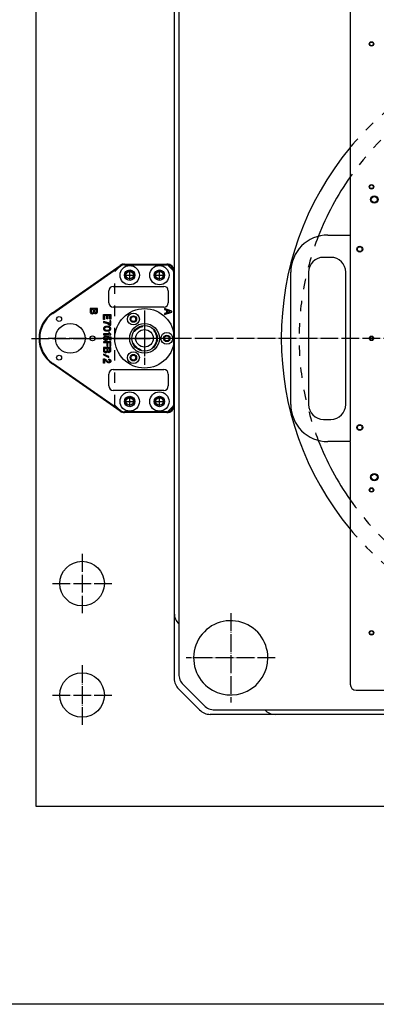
# Model space of a CAD drawing. Extents: x -1763 to 4575, y -3429 to 1051.
# Tile 72 of 193: x 923 to 1163, y -2170 to -1507. Entities that reach past the tile are written whole.
import ezdxf

# ---------------------------------------------------------------- set-up
doc = ezdxf.new("R2010")
doc.units = 0
doc.linetypes.add('DASHED', pattern=[15, 7, -8])
doc.linetypes.add('DOT_CENTER', pattern=[14, 12, -1, 0, -1])
doc.layers.get('0').update_dxf_attribs({"linetype": 'CONTINUOUS'})
for name, color, linetype in [('1', 7, 'CONTINUOUS'), ('141', 7, 'CONTINUOUS'), ('16', 7, 'CONTINUOUS'), ('DIMPROHIDE', 7, 'CONTINUOUS'), ('OBJECT', 7, 'CONTINUOUS')]:
    doc.layers.add(name, color=color, linetype=linetype)

# ---------------------------------------------------------------- blocks, each defined once
blk = doc.blocks.new('24991-0S112_2__400', base_point=(1145.4, -1791.38))
at = {"color": 1, "linetype": 'CONTINUOUS'}
for p, q in [((1130.4, -1652.38), (1145.4, -1652.38)), ((1145.4, -1652.38), (1145.4, -1652.98)), ((1132.4, -1667.38), (1127.4, -1667.38)), ((1105.4, -1766.38), (1105.4, -1677.38)), ((1117.4, -1677.38), (1117.4, -1766.38)), ((1142.4, -1766.38), (1142.4, -1677.38)), ((1127.4, -1776.38), (1132.4, -1776.38)), ((1145.4, -1791.38), (1130.4, -1791.38)), ((1145.4, -1791.38), (1145.4, -1790.78))]:
    blk.add_line(p, q, dxfattribs=at)
for centre, radius, start, end in [((1130.4, -1677.38), 25, 90, 180), ((1127.4, -1677.38), 10, 90, 180), ((1132.4, -1677.38), 10, 0, 90), ((1130.4, -1766.38), 25, 180, -90), ((1127.4, -1766.38), 10, 180, -90), ((1132.4, -1766.38), 10, -90, 0)]:
    blk.add_arc(centre, radius, start, end, dxfattribs=at)
blk = doc.blocks.new('24991-0S112_1__401', base_point=(1494.6, -1791.38))
at = {"color": 1, "linetype": 'CONTINUOUS'}
for p, q in [((1454.6, -1652.38), (1454.6, -1652.98)), ((1454.6, -1652.38), (1469.6, -1652.38)), ((1472.6, -1667.38), (1467.6, -1667.38)), ((1457.6, -1677.38), (1457.6, -1766.38)), ((1482.6, -1766.38), (1482.6, -1677.38)), ((1494.6, -1677.38), (1494.6, -1766.38)), ((1467.6, -1776.38), (1472.6, -1776.38)), ((1454.6, -1791.38), (1454.6, -1790.78)), ((1469.6, -1791.38), (1454.6, -1791.38))]:
    blk.add_line(p, q, dxfattribs=at)
for centre, radius, start, end in [((1469.6, -1677.38), 25, 0, 90), ((1467.6, -1677.38), 10, 90, 180), ((1472.6, -1677.38), 10, 0, 90), ((1467.6, -1766.38), 10, 180, -90), ((1469.6, -1766.38), 25, -90, 0), ((1472.6, -1766.38), 10, -90, 0)]:
    blk.add_arc(centre, radius, start, end, dxfattribs=at)
blk = doc.blocks.new('STIFF_HANDLES__402', base_point=(1640, -1791.38))
for name, p in [('24991-0S112_2__400', (1145.4, -1791.38)), ('24991-0S112_1__401', (1494.6, -1791.38))]:
    blk.add_blockref(name, p)
blk = doc.blocks.new('SMALLPARTS__426', base_point=(1640, -1972.18))
blk.add_blockref('STIFF_HANDLES__402', (1640, -1791.38))
blk = doc.blocks.new('E7018-24101__427', base_point=(1600, -1958.68))
at = {"color": 1, "linetype": 'CONTINUOUS'}
for p, q in [((1145.4, -1489.08), (1145.4, -1652.38)), ((1145.4, -1652.38), (1145.4, -1652.98)), ((1145.4, -1652.98), (1145.4, -1790.78)), ((1145.4, -1791.38), (1145.4, -1790.78)), ((1145.4, -1791.38), (1145.4, -1954.68)), ((1149.4, -1958.68), (1450.6, -1958.68))]:
    blk.add_line(p, q, dxfattribs=at)
for centre, radius in [((1159.71, -1523.76), 1.5), ((1159.71, -1523.76), 1.2), ((1159.71, -1619.88), 1.5), ((1159.71, -1619.88), 1.2), ((1161.6, -1628.48), 2.5), ((1161.6, -1628.48), 2), ((1151.82, -1661.88), 2), ((1151.82, -1661.88), 1.6), ((1159.71, -1721.88), 1.5), ((1159.71, -1721.88), 1.2), ((1151.82, -1781.88), 2), ((1151.82, -1781.88), 1.6), ((1161.6, -1815.28), 2.5), ((1161.6, -1815.28), 2), ((1159.71, -1823.88), 1.5), ((1159.71, -1823.88), 1.2), ((1159.71, -1920), 1.5), ((1159.71, -1920), 1.2)]:
    blk.add_circle(centre, radius, dxfattribs=at)
blk.add_arc((1149.4, -1954.68), 4, 180, -90, dxfattribs=at)
blk = doc.blocks.new('E7018-64101__428', base_point=(1640, -1972.18))
for name, p in [('SMALLPARTS__426', (1640, -1972.18)), ('E7018-24101__427', (1600, -1958.68))]:
    blk.add_blockref(name, p)
blk = doc.blocks.new('STIFF_ASSY_DUTBD__429', base_point=(1640, -1972.18))
blk.add_blockref('E7018-64101__428', (1640, -1972.18))
blk = doc.blocks.new('A1__430', base_point=(1640, -1972.18))
blk.add_blockref('STIFF_ASSY_DUTBD__429', (1640, -1972.18))
blk = doc.blocks.new('FRONT1__431', base_point=(1640, -1974.24))
blk.add_blockref('A1__430', (1640, -1972.18))
blk = doc.blocks.new('L1__432', base_point=(1640, -1974.24))
blk.add_blockref('FRONT1__431', (1640, -1974.24))
blk = doc.blocks.new('TEXT__453', base_point=(-2000, -2800))
at = {"layer": '1', "color": 1, "linetype": 'CONTINUOUS'}
blk.add_line((4500, -2170), (-700, -2170), dxfattribs=at)
blk = doc.blocks.new('PIN__456', base_point=(1027, -1701.88))
at = {"layer": '1', "color": 4, "linetype": 'CONTINUOUS'}
for centre, radius in [((1007, -1721.88), 20), ((999.5, -1708.89), 4), ((999.5, -1708.89), 2.2), ((1007, -1721.88), 10), ((1007, -1721.88), 8.6), ((1007, -1721.88), 5.9), ((1022, -1721.88), 4), ((1022, -1721.88), 2.2), ((999.5, -1734.87), 4), ((999.5, -1734.87), 2.2)]:
    blk.add_circle(centre, radius, dxfattribs=at)
blk = doc.blocks.new('E7015-23251__457', base_point=(930.86, -1771.88))
at = {"layer": '1', "color": 6, "linetype": 'CONTINUOUS'}
for p, q in [((944.99, -1704.65), (990.71, -1672.78)), ((945.28, -1705.06), (991, -1673.19)), ((993.57, -1671.88), (1022, -1671.88)), ((993.57, -1672.38), (1022, -1672.38)), ((1026.5, -1676.88), (1026.5, -1766.88)), ((1027, -1676.88), (1027, -1766.88)), ((986, -1686.88), (1020, -1686.88)), ((983, -1697.88), (983, -1689.88)), ((1023, -1689.88), (1023, -1697.88)), ((970.33, -1701.88), (970.33, -1704.02)), ((975.33, -1701.88), (970.33, -1701.88)), ((971.01, -1702.5), (971.01, -1703.96)), ((972.76, -1702.5), (971.01, -1702.5)), ((972.76, -1703.96), (972.76, -1702.5)), ((973.33, -1702.5), (973.33, -1703.96)), ((974.7, -1702.5), (973.33, -1702.5)), ((974.7, -1703.96), (974.7, -1702.5)), ((975.33, -1704.02), (975.33, -1701.88)), ((1020, -1700.88), (986, -1700.88)), ((1020.33, -1701.88), (1020.33, -1702.5)), ((1025.33, -1703.51), (1020.33, -1701.88)), ((1020.33, -1702.5), (1021.83, -1703)), ((970.33, -1704.02), (970.45, -1704.47)), ((970.45, -1704.47), (970.64, -1704.8)), ((970.64, -1704.8), (970.95, -1705.09)), ((970.95, -1705.09), (971.26, -1705.25)), ((971.01, -1703.96), (971.08, -1704.24)), ((971.08, -1704.24), (971.26, -1704.47)), ((971.26, -1704.47), (971.51, -1704.64)), ((971.26, -1705.25), (971.7, -1705.37)), ((971.51, -1704.64), (971.76, -1704.69)), ((971.7, -1705.37), (972.01, -1705.37)), ((971.76, -1704.69), (972.01, -1704.69)), ((972.01, -1704.69), (972.26, -1704.64)), ((972.01, -1705.37), (972.45, -1705.25)), ((972.26, -1704.64), (972.51, -1704.47)), ((972.45, -1705.25), (972.83, -1705.03)), ((972.51, -1704.47), (972.7, -1704.24)), ((972.7, -1704.24), (972.76, -1703.96)), ((972.83, -1705.03), (973.08, -1704.75)), ((973.08, -1704.75), (973.2, -1704.86)), ((973.2, -1704.86), (973.58, -1705.09)), ((973.33, -1703.96), (973.39, -1704.19)), ((973.39, -1704.19), (973.51, -1704.35)), ((973.51, -1704.35), (973.7, -1704.47)), ((973.58, -1705.09), (973.89, -1705.14)), ((973.7, -1704.47), (973.89, -1704.52)), ((973.89, -1704.52), (974.14, -1704.52)), ((973.89, -1705.14), (974.14, -1705.14)), ((974.14, -1704.52), (974.33, -1704.47)), ((974.14, -1705.14), (974.45, -1705.09)), ((974.33, -1704.47), (974.51, -1704.35)), ((974.45, -1705.09), (974.83, -1704.86)), ((974.51, -1704.35), (974.64, -1704.19)), ((974.64, -1704.19), (974.7, -1703.96)), ((974.83, -1704.86), (975.08, -1704.64)), ((975.08, -1704.64), (975.26, -1704.3)), ((975.26, -1704.3), (975.33, -1704.02)), ((979.33, -1705.85), (984.33, -1705.85)), ((979.33, -1709.11), (979.33, -1705.85)), ((979.95, -1709.11), (979.33, -1709.11)), ((979.95, -1706.46), (979.95, -1709.11)), ((981.58, -1706.46), (979.95, -1706.46)), ((981.58, -1708.83), (981.58, -1706.46)), ((982.2, -1708.83), (981.58, -1708.83)), ((982.2, -1706.46), (982.2, -1708.83)), ((983.7, -1706.46), (982.2, -1706.46)), ((983.7, -1709.05), (983.7, -1706.46)), ((984.33, -1709.05), (983.7, -1709.05)), ((984.33, -1705.85), (984.33, -1709.05)), ((1020.33, -1705.82), (1025.33, -1704.19)), ((1021.83, -1704.69), (1020.33, -1705.2)), ((1020.33, -1705.2), (1020.33, -1705.82)), ((1021.83, -1703), (1021.83, -1704.69)), ((1022.45, -1703.17), (1022.45, -1704.58)), ((1024.45, -1703.85), (1022.45, -1703.17)), ((1022.45, -1704.58), (1024.45, -1703.85)), ((1025.33, -1704.19), (1025.33, -1703.51)), ((979.33, -1710.57), (979.33, -1711.25)), ((980.33, -1710.68), (979.33, -1710.57)), ((979.33, -1711.25), (980.26, -1711.36)), ((979.39, -1714.96), (979.33, -1715.18)), ((979.33, -1715.18), (979.33, -1715.58)), ((979.33, -1715.58), (979.39, -1715.8)), ((979.51, -1714.68), (979.39, -1714.96)), ((979.39, -1715.8), (979.51, -1716.08)), ((979.64, -1714.51), (979.51, -1714.68)), ((979.83, -1714.34), (979.64, -1714.51)), ((980.08, -1714.17), (979.83, -1714.34)), ((980.08, -1714.96), (979.95, -1715.18)), ((979.95, -1715.18), (979.95, -1715.58)), ((979.95, -1715.58), (980.08, -1715.8)), ((980.33, -1714.06), (980.08, -1714.17)), ((980.26, -1714.73), (980.08, -1714.96)), ((980.08, -1715.8), (980.26, -1716.03)), ((980.26, -1711.36), (981.01, -1711.53)), ((980.45, -1714.62), (980.26, -1714.73)), ((981.26, -1710.96), (980.33, -1710.68)), ((980.64, -1713.95), (980.33, -1714.06)), ((980.76, -1714.51), (980.45, -1714.62)), ((981.01, -1713.89), (980.64, -1713.95)), ((981.45, -1714.45), (980.76, -1714.51)), ((981.01, -1711.53), (981.76, -1711.81)), ((981.58, -1713.83), (981.01, -1713.89)), ((981.83, -1711.19), (981.26, -1710.96)), ((982.2, -1714.45), (981.45, -1714.45)), ((982.08, -1713.83), (981.58, -1713.83)), ((981.76, -1711.81), (982.7, -1712.26)), ((982.58, -1711.53), (981.83, -1711.19)), ((982.64, -1713.89), (982.08, -1713.83)), ((982.89, -1714.51), (982.2, -1714.45)), ((983.7, -1712.26), (982.58, -1711.53)), ((983.01, -1713.95), (982.64, -1713.89)), ((982.7, -1712.26), (983.76, -1712.93)), ((983.2, -1714.62), (982.89, -1714.51)), ((983.33, -1714.06), (983.01, -1713.95)), ((983.39, -1714.73), (983.2, -1714.62)), ((983.58, -1714.17), (983.33, -1714.06)), ((983.58, -1714.96), (983.39, -1714.73)), ((983.39, -1716.03), (983.58, -1715.8)), ((983.83, -1714.34), (983.58, -1714.17)), ((983.7, -1715.18), (983.58, -1714.96)), ((983.58, -1715.8), (983.7, -1715.58)), ((983.7, -1710.01), (983.7, -1712.26)), ((984.33, -1710.01), (983.7, -1710.01)), ((983.7, -1715.58), (983.7, -1715.18)), ((983.76, -1712.93), (984.33, -1712.93)), ((984.01, -1714.51), (983.83, -1714.34)), ((984.14, -1714.68), (984.01, -1714.51)), ((984.26, -1714.96), (984.14, -1714.68)), ((984.14, -1716.08), (984.26, -1715.8)), ((984.33, -1715.18), (984.26, -1714.96)), ((984.26, -1715.8), (984.33, -1715.58)), ((984.33, -1712.93), (984.33, -1710.01)), ((984.33, -1715.58), (984.33, -1715.18)), ((979.33, -1718.9), (979.33, -1719.46)), ((982.95, -1718.9), (979.33, -1718.9)), ((979.33, -1719.46), (984.33, -1719.46)), ((979.33, -1721.65), (979.39, -1721.37)), ((979.33, -1721.93), (979.33, -1721.65)), ((979.39, -1722.21), (979.33, -1721.93)), ((979.39, -1721.37), (979.51, -1721.09)), ((979.51, -1722.5), (979.39, -1722.21)), ((979.51, -1716.08), (979.64, -1716.25)), ((979.51, -1721.09), (979.64, -1720.92)), ((979.64, -1722.66), (979.51, -1722.5)), ((979.64, -1716.25), (979.83, -1716.42)), ((979.64, -1720.92), (979.83, -1720.75)), ((979.83, -1716.42), (980.08, -1716.59)), ((979.83, -1720.75), (980.08, -1720.58)), ((980.08, -1721.37), (979.95, -1721.65)), ((979.95, -1721.65), (979.95, -1721.93)), ((979.95, -1721.93), (980.08, -1722.21)), ((980.08, -1716.59), (980.33, -1716.7)), ((980.08, -1720.58), (980.33, -1720.47)), ((980.26, -1721.15), (980.08, -1721.37)), ((980.08, -1722.21), (980.26, -1722.44)), ((980.26, -1716.03), (980.45, -1716.14)), ((980.45, -1721.03), (980.26, -1721.15)), ((980.26, -1722.44), (980.45, -1722.55)), ((980.33, -1716.7), (980.64, -1716.81)), ((980.33, -1720.47), (980.7, -1720.36)), ((980.45, -1716.14), (980.76, -1716.25)), ((980.76, -1720.92), (980.45, -1721.03)), ((980.45, -1722.55), (980.76, -1722.66)), ((980.64, -1716.81), (981.01, -1716.87)), ((980.7, -1720.36), (980.76, -1720.92)), ((980.76, -1716.25), (981.45, -1716.31)), ((981.01, -1716.87), (981.58, -1716.93)), ((981.26, -1722.66), (981.58, -1722.55)), ((981.45, -1716.31), (982.2, -1716.31)), ((981.58, -1716.93), (982.08, -1716.93)), ((981.58, -1720.41), (984.33, -1720.75)), ((981.58, -1720.98), (981.58, -1720.41)), ((981.76, -1721.09), (981.58, -1720.98)), ((981.58, -1722.55), (981.76, -1722.44)), ((981.95, -1721.31), (981.76, -1721.09)), ((981.76, -1722.44), (981.95, -1722.21)), ((982.08, -1721.65), (981.95, -1721.31)), ((981.95, -1722.21), (982.08, -1721.93)), ((982.08, -1716.93), (982.64, -1716.87)), ((982.08, -1721.93), (982.08, -1721.65)), ((982.2, -1716.31), (982.89, -1716.25)), ((982.45, -1722.5), (982.26, -1722.66)), ((982.33, -1721.03), (982.51, -1721.31)), ((983.7, -1721.2), (982.33, -1721.03)), ((982.58, -1722.21), (982.45, -1722.5)), ((982.51, -1721.31), (982.64, -1721.65)), ((982.64, -1721.93), (982.58, -1722.21)), ((982.64, -1716.87), (983.01, -1716.81)), ((982.64, -1721.65), (982.64, -1721.93)), ((982.89, -1716.25), (983.2, -1716.14)), ((982.95, -1717.83), (982.95, -1718.9)), ((983.45, -1717.83), (982.95, -1717.83)), ((983.01, -1716.81), (983.33, -1716.7)), ((983.2, -1716.14), (983.39, -1716.03)), ((983.33, -1716.7), (983.58, -1716.59)), ((983.45, -1717.94), (983.45, -1717.83)), ((983.51, -1718.22), (983.45, -1717.94)), ((983.58, -1718.39), (983.51, -1718.22)), ((983.58, -1716.59), (983.83, -1716.42)), ((983.7, -1718.61), (983.58, -1718.39)), ((983.89, -1718.78), (983.7, -1718.61)), ((983.7, -1723.06), (983.7, -1721.2)), ((983.83, -1716.42), (984.01, -1716.25)), ((984.14, -1718.95), (983.89, -1718.78)), ((984.01, -1716.25), (984.14, -1716.08)), ((984.33, -1719.01), (984.14, -1718.95)), ((984.33, -1719.46), (984.33, -1719.01)), ((984.33, -1720.75), (984.33, -1723.06)), ((979.33, -1724.13), (979.33, -1724.75)), ((984.33, -1724.13), (979.33, -1724.13)), ((979.33, -1724.75), (981.58, -1724.75)), ((979.33, -1728.06), (979.33, -1730.2)), ((984.33, -1728.06), (979.33, -1728.06)), ((979.83, -1722.83), (979.64, -1722.66)), ((980.08, -1723), (979.83, -1722.83)), ((980.01, -1728.68), (980.01, -1730.15)), ((981.76, -1728.68), (980.01, -1728.68)), ((980.33, -1723.11), (980.08, -1723)), ((980.7, -1723.23), (980.33, -1723.11)), ((981.2, -1723.23), (980.7, -1723.23)), ((980.76, -1722.66), (981.26, -1722.66)), ((981.58, -1723.11), (981.2, -1723.23)), ((981.83, -1723), (981.58, -1723.11)), ((981.58, -1724.75), (981.58, -1726.83)), ((981.58, -1726.83), (982.2, -1726.83)), ((981.76, -1730.15), (981.76, -1728.68)), ((982.08, -1722.83), (981.83, -1723)), ((982.26, -1722.66), (982.08, -1722.83)), ((982.2, -1724.75), (983.7, -1724.75)), ((982.2, -1726.83), (982.2, -1724.75)), ((982.33, -1728.68), (982.33, -1730.15)), ((983.7, -1728.68), (982.33, -1728.68)), ((984.33, -1723.06), (983.7, -1723.06)), ((983.7, -1724.75), (983.7, -1727.16)), ((983.7, -1727.16), (984.33, -1727.16)), ((983.7, -1730.15), (983.7, -1728.68)), ((984.33, -1727.16), (984.33, -1724.13)), ((984.33, -1730.2), (984.33, -1728.06)), ((979.33, -1730.2), (979.45, -1730.65)), ((983.08, -1734.14), (979.33, -1732.45)), ((979.33, -1732.45), (979.33, -1733.01)), ((979.33, -1733.01), (983.08, -1734.7)), ((979.33, -1738.58), (979.33, -1735.6)), ((979.33, -1735.6), (979.7, -1735.6)), ((979.45, -1730.65), (979.64, -1730.99)), ((979.64, -1730.99), (979.95, -1731.27)), ((979.7, -1735.6), (980.14, -1735.71)), ((979.95, -1731.27), (980.26, -1731.44)), ((980.01, -1730.15), (980.08, -1730.43)), ((980.08, -1730.43), (980.26, -1730.65)), ((980.14, -1735.71), (980.58, -1735.94)), ((980.26, -1730.65), (980.51, -1730.82)), ((980.26, -1731.44), (980.7, -1731.55)), ((980.51, -1730.82), (980.76, -1730.88)), ((980.7, -1731.55), (981.01, -1731.55)), ((980.76, -1730.88), (981.01, -1730.88)), ((981.01, -1730.88), (981.26, -1730.82)), ((981.01, -1731.55), (981.45, -1731.44)), ((981.26, -1730.82), (981.51, -1730.65)), ((981.45, -1731.44), (981.83, -1731.21)), ((981.51, -1730.65), (981.7, -1730.43)), ((981.7, -1730.43), (981.76, -1730.15)), ((981.83, -1731.21), (982.08, -1730.93)), ((982.08, -1730.93), (982.2, -1731.05)), ((982.2, -1731.05), (982.58, -1731.27)), ((982.33, -1730.15), (982.39, -1730.37)), ((982.39, -1730.37), (982.51, -1730.54)), ((982.51, -1730.54), (982.7, -1730.65)), ((982.58, -1731.27), (982.89, -1731.33)), ((982.7, -1730.65), (982.89, -1730.71)), ((982.89, -1730.71), (983.14, -1730.71)), ((982.89, -1731.33), (983.14, -1731.33)), ((982.89, -1735.83), (983.14, -1735.83)), ((982.89, -1736.45), (982.89, -1735.83)), ((983.08, -1734.7), (983.08, -1734.14)), ((983.14, -1730.71), (983.33, -1730.65)), ((983.14, -1731.33), (983.45, -1731.27)), ((983.14, -1735.83), (983.45, -1735.88)), ((983.33, -1730.65), (983.51, -1730.54)), ((983.45, -1731.27), (983.83, -1731.05)), ((983.51, -1730.54), (983.64, -1730.37)), ((983.64, -1730.37), (983.7, -1730.15)), ((983.83, -1731.05), (984.08, -1730.82)), ((984.08, -1730.82), (984.26, -1730.48)), ((984.26, -1730.48), (984.33, -1730.2)), ((990.71, -1770.98), (944.99, -1739.11)), ((991, -1770.57), (945.28, -1738.7)), ((979.95, -1738.58), (979.33, -1738.58)), ((979.95, -1736.39), (979.95, -1738.58)), ((980.33, -1736.5), (979.95, -1736.39)), ((980.76, -1736.78), (980.33, -1736.5)), ((980.58, -1735.94), (980.95, -1736.22)), ((981.26, -1737.18), (980.76, -1736.78)), ((980.95, -1736.22), (981.39, -1736.56)), ((981.64, -1737.57), (981.26, -1737.18)), ((981.39, -1736.56), (981.7, -1736.9)), ((982.08, -1738.02), (981.64, -1737.57)), ((981.7, -1736.9), (982.08, -1737.23)), ((982.08, -1737.23), (982.51, -1737.63)), ((982.2, -1738.13), (982.08, -1738.02)), ((982.58, -1738.36), (982.2, -1738.13)), ((982.51, -1737.63), (982.7, -1737.74)), ((982.89, -1738.41), (982.58, -1738.36)), ((982.7, -1737.74), (982.89, -1737.8)), ((983.14, -1736.45), (982.89, -1736.45)), ((982.89, -1737.8), (983.14, -1737.8)), ((983.14, -1738.41), (982.89, -1738.41)), ((983.33, -1736.5), (983.14, -1736.45)), ((983.14, -1737.8), (983.33, -1737.74)), ((983.45, -1738.36), (983.14, -1738.41)), ((983.51, -1736.61), (983.33, -1736.5)), ((983.33, -1737.74), (983.51, -1737.63)), ((983.45, -1735.88), (983.83, -1736.11)), ((983.83, -1738.13), (983.45, -1738.36)), ((983.64, -1736.78), (983.51, -1736.61)), ((983.51, -1737.63), (983.64, -1737.46)), ((983.7, -1737.01), (983.64, -1736.78)), ((983.64, -1737.46), (983.7, -1737.23)), ((983.7, -1737.23), (983.7, -1737.01)), ((983.83, -1736.11), (984.08, -1736.33)), ((984.08, -1737.91), (983.83, -1738.13)), ((984.08, -1736.33), (984.26, -1736.67)), ((984.26, -1737.57), (984.08, -1737.91)), ((984.26, -1736.67), (984.33, -1736.95)), ((984.33, -1737.29), (984.26, -1737.57)), ((984.33, -1736.95), (984.33, -1737.29)), ((983, -1753.88), (983, -1745.88)), ((986, -1742.88), (1020, -1742.88)), ((1023, -1745.88), (1023, -1753.88)), ((1020, -1756.88), (986, -1756.88)), ((1022, -1771.38), (993.57, -1771.38)), ((1022, -1771.88), (993.57, -1771.88))]:
    blk.add_line(p, q, dxfattribs=at)
at = {"layer": '1', "color": 6, "linetype": 'DOT_CENTER'}
for p, q in [((992, -1671.88), (991.8, -1672.02)), ((992.34, -1671.88), (992, -1671.88)), ((1007, -1703.04), (1007, -1721.88)), ((1007, -1706.88), (1007, -1739.25)), ((930.86, -1721.88), (978.06, -1721.88)), ((985.7, -1721.88), (1007, -1721.88)), ((1007, -1721.88), (1007, -1739.69)), ((1033.69, -1721.88), (1007, -1721.88))]:
    blk.add_line(p, q, dxfattribs=at)
at = {"layer": '1', "color": 6, "linetype": 'CONTINUOUS'}
for centre, radius in [((997, -1679.38), 6.5), ((997, -1679.38), 3.5), ((1017, -1679.38), 6.5), ((1017, -1679.38), 3.5), ((949.5, -1708.89), 1.65), ((999.5, -1708.89), 1.65), ((957, -1721.88), 10), ((1007, -1721.88), 10), ((972, -1721.88), 1.65), ((1022, -1721.88), 1.65), ((949.5, -1734.87), 1.65), ((999.5, -1734.87), 1.65), ((997, -1764.38), 6.5), ((997, -1764.38), 3.5), ((1017, -1764.38), 6.5), ((1017, -1764.38), 3.5)]:
    blk.add_circle(centre, radius, dxfattribs=at)
for centre, radius, start, end in [((993.57, -1676.88), 5, 90, 124.88249), ((993.57, -1676.88), 4.5, 90, 124.88249), ((1022, -1676.88), 5, 0, 90), ((1022, -1676.88), 4.5, 0, 90), ((986, -1689.88), 3, 90, 180), ((1020, -1689.88), 3, 0, 90), ((986, -1697.88), 3, 180, -90), ((1020, -1697.88), 3, -90, 0), ((957, -1721.88), 21, 124.88249, 180), ((957, -1721.88), 20.5, 124.88249, 180), ((957, -1721.88), 21, 180, -124.88249), ((957, -1721.88), 20.5, 180, -124.88249), ((986, -1745.88), 3, 90, 180), ((1020, -1745.88), 3, 0, 90), ((986, -1753.88), 3, 180, -90), ((1020, -1753.88), 3, -90, 0), ((1022, -1766.88), 4.5, -90, 0), ((1022, -1766.88), 5, -90, 0), ((993.57, -1766.88), 5, -124.88249, -90), ((993.57, -1766.88), 4.5, -124.88249, -90)]:
    blk.add_arc(centre, radius, start, end, dxfattribs=at)
at = {"layer": '1'}
blk.add_blockref('PIN__456', (1027, -1701.88), dxfattribs=at)
blk = doc.blocks.new('HEADPLATE_TEL', base_point=(934, -2216.07))
at = {"layer": '1', "color": 1, "linetype": 'DASHED'}
for p, q in [((987, -1676.88), (992, -1671.88)), ((992, -1671.88), (1022, -1671.88)), ((1027, -1676.88), (1022, -1671.88)), ((987, -1766.88), (987, -1676.88)), ((1027, -1676.88), (1027, -1766.88)), ((987, -1766.88), (992, -1771.88)), ((1022, -1771.88), (1027, -1766.88)), ((1022, -1771.88), (992, -1771.88))]:
    blk.add_line(p, q, dxfattribs=at)
at = {"layer": '1', "color": 1, "linetype": 'DOT_CENTER'}
for p, q in [((997, -1682.68), (997, -1676.08)), ((1017, -1682.68), (1017, -1676.08)), ((993.7, -1679.38), (1000.3, -1679.38)), ((1013.7, -1679.38), (1020.3, -1679.38)), ((1003.25, -1721.88), (1010.75, -1721.88)), ((1007, -1718.13), (1007, -1725.63)), ((997, -1767.68), (997, -1761.08)), ((1017, -1767.68), (1017, -1761.08)), ((993.7, -1764.38), (1000.3, -1764.38)), ((1013.7, -1764.38), (1020.3, -1764.38))]:
    blk.add_line(p, q, dxfattribs=at)
at = {"layer": '1', "color": 7, "linetype": 'CONTINUOUS'}
for centre in [(997, -1679.38), (1017, -1679.38), (997, -1764.38), (1017, -1764.38)]:
    blk.add_circle(centre, 2.5, dxfattribs=at)
at = {"layer": '1', "color": 1, "linetype": 'DASHED'}
blk.add_circle((1007, -1721.88), 8.1, dxfattribs=at)
at = {"layer": '1', "color": 1, "linetype": 'CONTINUOUS'}
for centre, start, end in [((997, -1679.38), 0, -136.9026), ((997, -1679.38), -40.99553, 0), ((1017, -1679.38), 0, -136.9026), ((1017, -1679.38), -40.99553, 0), ((997, -1764.38), 0, -136.9026), ((1017, -1764.38), 0, -136.9026), ((997, -1764.38), -40.99553, 0), ((1017, -1764.38), -40.99553, 0)]:
    blk.add_arc(centre, 3, start, end, dxfattribs=at)
at = {"layer": '141', "color": 7, "linetype": 'CONTINUOUS'}
for p, q in [((1030, -1438.88), (1030, -1947.74)), ((1032.93, -1954.81), (1047.07, -1968.95)), ((1054.14, -1971.88), (1535.86, -1971.88))]:
    blk.add_line(p, q, dxfattribs=at)
for centre, start, end in [((1040, -1947.74), 180, -135), ((1054.14, -1961.88), -135, -90)]:
    blk.add_arc(centre, 10, start, end, dxfattribs=at)
at = {"layer": '16', "color": 1, "linetype": 'DOT_CENTER'}
blk.add_line((1532.2, -1721.88), (940.8, -1721.88), dxfattribs=at)
at = {"layer": 'DIMPROHIDE', "color": 7, "linetype": 'CONTINUOUS'}
for p, q in [((934, -2036.88), (934, -1221.88)), ((1027, -1438.88), (1027, -1950.74)), ((1044.07, -1971.95), (1029.93, -1957.81)), ((1538.86, -1974.88), (1051.14, -1974.88)), ((1245.5, -2036.88), (934, -2036.88))]:
    blk.add_line(p, q, dxfattribs=at)
for centre in [(965, -1886.88), (965, -1961.88)]:
    blk.add_circle(centre, 15, dxfattribs=at)
at = {"layer": 'DIMPROHIDE', "color": 7, "linetype": 'DASHED'}
for radius, start, end in [(201, 39.722, 140.278), (189, 35.11597, 144.88403), (189, 158.70417, -158.70417), (189, -144.88403, -90), (201, -140.278, -90)]:
    blk.add_arc((1300, -1721.88), radius, start, end, dxfattribs=at)
at = {"layer": 'DIMPROHIDE', "color": 7, "linetype": 'CONTINUOUS'}
for centre, radius, start, end in [((1300, -1721.88), 201, 140.278, -140.278), ((1300, -1721.88), 189, 144.88403, 158.70417), ((1300, -1721.88), 189, -158.70417, -144.88403), ((1037, -1906.88), 10, 180, -134.427), ((1065, -1936.88), 25, 0, -127.73426), ((1065, -1936.88), 25, -127.73426, 0), ((1037, -1950.74), 10, 180, -135), ((1051.14, -1964.88), 10, -135, -90), ((1095, -1964.88), 10, -135.573, -90)]:
    blk.add_arc(centre, radius, start, end, dxfattribs=at)
at = {"layer": 'OBJECT', "color": 1, "linetype": 'DOT_CENTER'}
for p, q in [((965, -1866.88), (965, -1906.88)), ((945, -1886.88), (985, -1886.88)), ((1065, -1906.88), (1065, -1966.88)), ((1095, -1936.88), (1035, -1936.88)), ((965, -1941.88), (965, -1981.88)), ((945, -1961.88), (985, -1961.88))]:
    blk.add_line(p, q, dxfattribs=at)
at = {"layer": '1'}
blk.add_blockref('E7015-23251__457', (930.86, -1771.88), dxfattribs=at)

msp = doc.modelspace()

# ---------------------------------------------------------------- block references
msp.add_blockref('L1__432', (1640, -1974.24))
at = {"layer": '1'}
for name, p in [('TEXT__453', (-2000, -2800)), ('HEADPLATE_TEL', (934, -2216.07))]:
    msp.add_blockref(name, p, dxfattribs=at)

doc.saveas('drawing.dxf')
